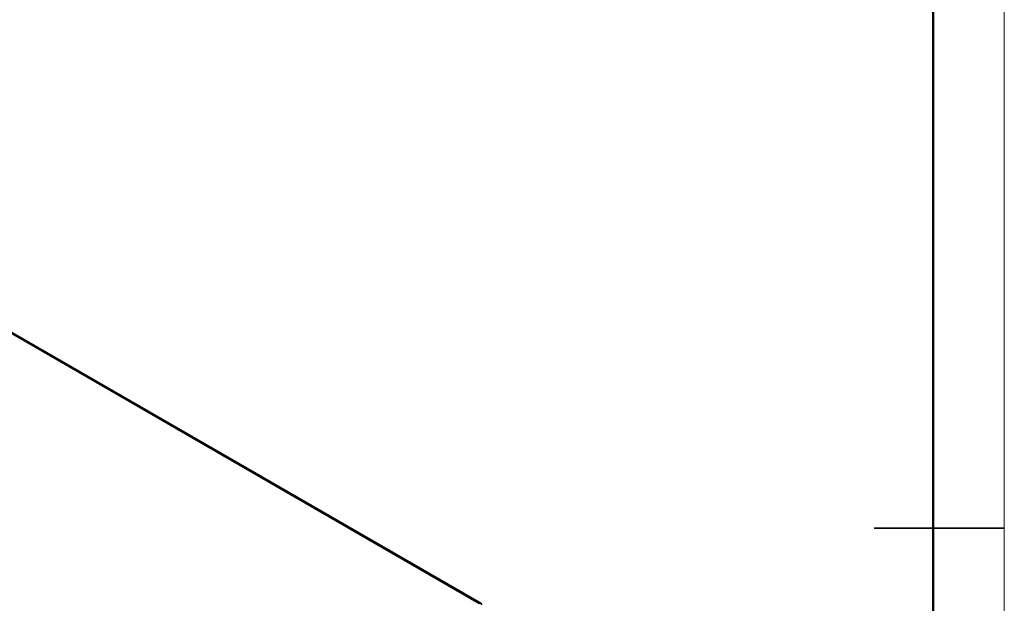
# Model space of a CAD drawing. Header units: millimetres. Extents: x 0 to 420, y 0 to 297.
# Tile 106 of 110: x 337 to 420, y 143 to 192. Entities that reach past the tile are written whole.
import ezdxf

# ---------------------------------------------------------------- set-up
doc = ezdxf.new("R2010")
doc.units = ezdxf.units.MM

msp = doc.modelspace()

# ---------------------------------------------------------------- linework, layer by layer
at = {"color": 7, "linetype": 'Continuous', "lineweight": 18}
msp.add_line((419.993, 297.3966), (419.993, 0.3966), dxfattribs=at)
at = {"color": 7, "linetype": 'Continuous', "lineweight": 50}
msp.add_line((413.9959, 5.9894), (413.9959, 290.9894), dxfattribs=at)
at = {"color": 7, "linetype": 'Continuous', "lineweight": 35}
for p, q in [((375.6622, 143.1466), (318.3394, 176.2383)), ((375.8122, 143.1614), (318.4894, 176.2532)), ((408.9959, 149.4894), (419.9959, 149.4894))]:
    msp.add_line(p, q, dxfattribs=at)
msp.add_arc((375.745, 143.045), 0.131, 350.786625, 129.202623, dxfattribs=at)

doc.saveas('drawing.dxf')
